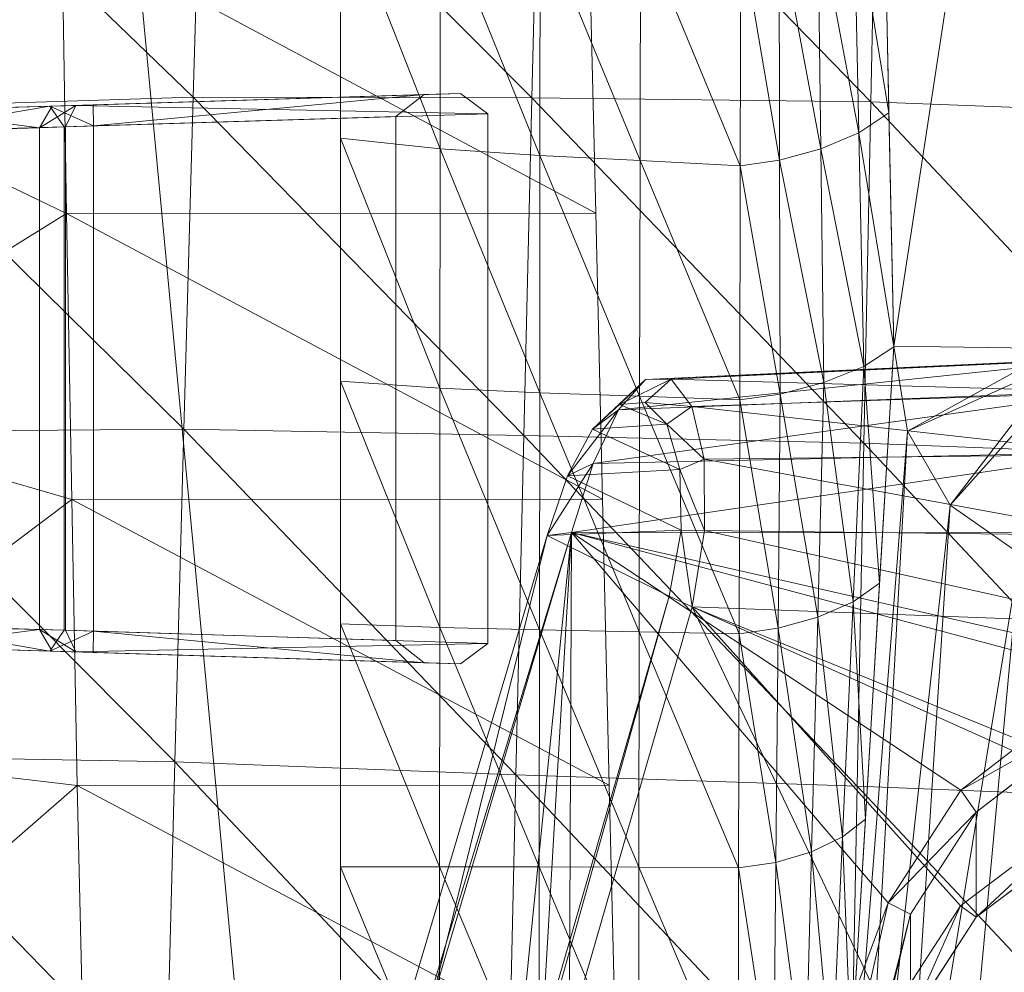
# Model space of a CAD drawing. Header units: inches. Extents: x 813 to 1305, y 19 to 194.
# Tile 105 of 163: x 1163.85 to 1167.2, y 70 to 73.24. Entities that reach past the tile are written whole.
import ezdxf

# ---------------------------------------------------------------- set-up
doc = ezdxf.new("R2010")
doc.units = ezdxf.units.IN
doc.header["$MEASUREMENT"] = 0
doc.layers.add('CET color Grey2', color=7, linetype='Continuous', true_color=0x060606)
doc.layers.add('CET color Grey98', color=7, linetype='Continuous', true_color=0xfafafa)
doc.layers.add('CET Default', color=7, linetype='Continuous')

# ---------------------------------------------------------------- blocks, each defined once
blk = doc.blocks.new('*C286')
at = {"layer": 'CET color Grey2', "linetype": 'Continuous', "lineweight": 0}
for points, invisible_edges in [([(7.2992, 16.4808, 17.1415), (-7.2922, 16.4808, 17.1415), (-8.5387, 3.2598, 17.4249), (7.2992, 16.4808, 17.1415)], 4), ([(7.2992, 16.4808, 17.1415), (-8.5387, 3.2598, 17.4249), (8.5458, 3.2599, 17.4249), (7.2992, 16.4808, 17.1415)], 9)]:
    blk.add_3dface(points, dxfattribs=dict(at, invisible_edges=invisible_edges))
for points in [[(5.9086, 11.2422, 16.5641), (5.8171, 11.009, 16.6086), (5.6437, 7.89, 16.8068), (5.9086, 11.2422, 16.5641)], [(5.9086, 11.2422, 16.5641), (5.6437, 7.89, 16.8068), (5.6902, 7.6007, 16.8249), (5.9086, 11.2422, 16.5641)], [(5.8171, 11.009, 16.6086), (5.67, 10.8038, 16.6402), (5.4982, 8.142, 16.7737), (5.8171, 11.009, 16.6086)], [(5.8171, 11.009, 16.6086), (5.4982, 8.142, 16.7737), (5.6437, 7.89, 16.8068), (5.8171, 11.009, 16.6086)], [(5.67, 10.8038, 16.6402), (5.4765, 10.6393, 16.6569), (5.261, 8.307, 16.7296), (5.67, 10.8038, 16.6402)], [(5.67, 10.8038, 16.6402), (5.261, 8.307, 16.7296), (5.4982, 8.142, 16.7737), (5.67, 10.8038, 16.6402)], [(5.4765, 10.6393, 16.6569), (5.2487, 10.5259, 16.6578), (4.9749, 8.3463, 16.6844), (5.4765, 10.6393, 16.6569)], [(5.4765, 10.6393, 16.6569), (4.9749, 8.3463, 16.6844), (5.261, 8.307, 16.7296), (5.4765, 10.6393, 16.6569)], [(7.2346, 9.3711, 17.3091), (7.2353, 10.1844, 17.2807), (6.8973, 10.1775, 17.2682), (7.2346, 9.3711, 17.3091)], [(7.5718, 9.3712, 17.3113), (7.2353, 10.1844, 17.2807), (7.2346, 9.3711, 17.3091), (7.5718, 9.3712, 17.3113)], [(7.5718, 9.3712, 17.3113), (7.5718, 10.197, 17.2824), (7.2353, 10.1844, 17.2807), (7.5718, 9.3712, 17.3113)], [(6.0911, 9.3566, 17.1392), (6.0986, 10.1531, 17.1019), (5.9903, 10.1182, 16.9508), (6.0911, 9.3566, 17.1392)], [(6.2179, 9.3743, 17.2395), (6.0986, 10.1531, 17.1019), (6.0911, 9.3566, 17.1392), (6.2179, 9.3743, 17.2395)], [(6.2179, 9.3743, 17.2395), (6.2198, 10.1698, 17.2121), (6.0986, 10.1531, 17.1019), (6.2179, 9.3743, 17.2395)], [(6.5571, 9.3726, 17.2732), (6.2198, 10.1698, 17.2121), (6.2179, 9.3743, 17.2395), (6.5571, 9.3726, 17.2732)], [(6.5571, 9.3726, 17.2732), (6.5585, 10.1735, 17.2453), (6.2198, 10.1698, 17.2121), (6.5571, 9.3726, 17.2732)], [(6.8962, 9.3715, 17.2964), (6.5585, 10.1735, 17.2453), (6.5571, 9.3726, 17.2732), (6.8962, 9.3715, 17.2964)], [(6.8962, 9.3715, 17.2964), (6.8973, 10.1775, 17.2682), (6.5585, 10.1735, 17.2453), (6.8962, 9.3715, 17.2964)], [(7.2346, 9.3711, 17.3091), (6.8973, 10.1775, 17.2682), (6.8962, 9.3715, 17.2964), (7.2346, 9.3711, 17.3091)], [(5.9695, 9.3203, 16.9922), (5.9903, 10.1182, 16.9508), (5.9007, 10.0695, 16.7904), (5.9695, 9.3203, 16.9922)], [(6.0911, 9.3566, 17.1392), (5.9903, 10.1182, 16.9508), (5.9695, 9.3203, 16.9922), (6.0911, 9.3566, 17.1392)], [(5.8644, 9.2696, 16.8363), (5.9007, 10.0695, 16.7904), (5.8349, 10.012, 16.6522), (5.8644, 9.2696, 16.8363)], [(5.9695, 9.3203, 16.9922), (5.9007, 10.0695, 16.7904), (5.8644, 9.2696, 16.8363), (5.9695, 9.3203, 16.9922)], [(5.8644, 9.2696, 16.8363), (5.8349, 10.012, 16.6522), (5.7867, 9.2092, 16.7097), (5.8644, 9.2696, 16.8363)], [(6.2159, 8.5789, 17.2669), (6.2179, 9.3743, 17.2395), (6.0911, 9.3566, 17.1392), (6.2159, 8.5789, 17.2669)], [(6.5557, 8.5717, 17.301), (6.2179, 9.3743, 17.2395), (6.2159, 8.5789, 17.2669), (6.5557, 8.5717, 17.301)], [(6.5557, 8.5717, 17.301), (6.5571, 9.3726, 17.2732), (6.2179, 9.3743, 17.2395), (6.5557, 8.5717, 17.301)], [(6.0836, 8.5602, 17.1765), (6.0911, 9.3566, 17.1392), (5.9695, 9.3203, 16.9922), (6.0836, 8.5602, 17.1765)], [(6.2159, 8.5789, 17.2669), (6.0911, 9.3566, 17.1392), (6.0836, 8.5602, 17.1765), (6.2159, 8.5789, 17.2669)], [(6.8952, 8.5656, 17.3246), (6.5571, 9.3726, 17.2732), (6.5557, 8.5717, 17.301), (6.8952, 8.5656, 17.3246)], [(6.8952, 8.5656, 17.3246), (6.8962, 9.3715, 17.2964), (6.5571, 9.3726, 17.2732), (6.8952, 8.5656, 17.3246)], [(7.234, 8.5577, 17.3375), (6.8962, 9.3715, 17.2964), (6.8952, 8.5656, 17.3246), (7.234, 8.5577, 17.3375)], [(7.234, 8.5577, 17.3375), (7.2346, 9.3711, 17.3091), (6.8962, 9.3715, 17.2964), (7.234, 8.5577, 17.3375)], [(7.5718, 8.5455, 17.3401), (7.2346, 9.3711, 17.3091), (7.234, 8.5577, 17.3375), (7.5718, 8.5455, 17.3401)], [(7.5718, 8.5455, 17.3401), (7.5718, 9.3712, 17.3113), (7.2346, 9.3711, 17.3091), (7.5718, 8.5455, 17.3401)], [(5.9486, 8.5224, 17.0336), (5.9695, 9.3203, 16.9922), (5.8644, 9.2696, 16.8363), (5.9486, 8.5224, 17.0336)], [(6.0836, 8.5602, 17.1765), (5.9695, 9.3203, 16.9922), (5.9486, 8.5224, 17.0336), (6.0836, 8.5602, 17.1765)], [(5.828, 8.4697, 16.8823), (5.8644, 9.2696, 16.8363), (5.7867, 9.2092, 16.7097), (5.828, 8.4697, 16.8823)], [(5.9486, 8.5224, 17.0336), (5.8644, 9.2696, 16.8363), (5.828, 8.4697, 16.8823), (5.9486, 8.5224, 17.0336)], [(5.828, 8.4697, 16.8823), (5.7867, 9.2092, 16.7097), (5.7385, 8.4064, 16.7672), (5.828, 8.4697, 16.8823)], [(6.214, 7.7835, 17.2943), (6.2159, 8.5789, 17.2669), (6.0836, 8.5602, 17.1765), (6.214, 7.7835, 17.2943)], [(6.5542, 7.7708, 17.3289), (6.2159, 8.5789, 17.2669), (6.214, 7.7835, 17.2943), (6.5542, 7.7708, 17.3289)], [(6.5542, 7.7708, 17.3289), (6.5557, 8.5717, 17.301), (6.2159, 8.5789, 17.2669), (6.5542, 7.7708, 17.3289)], [(6.8941, 7.7593, 17.3527), (6.5557, 8.5717, 17.301), (6.5542, 7.7708, 17.3289), (6.8941, 7.7593, 17.3527)], [(6.8941, 7.7593, 17.3527), (6.8952, 8.5656, 17.3246), (6.5557, 8.5717, 17.301), (6.8941, 7.7593, 17.3527)], [(6.0761, 7.7637, 17.2135), (6.0836, 8.5602, 17.1765), (5.9486, 8.5224, 17.0336), (6.0761, 7.7637, 17.2135)], [(6.214, 7.7835, 17.2943), (6.0836, 8.5602, 17.1765), (6.0761, 7.7637, 17.2135), (6.214, 7.7835, 17.2943)], [(7.2334, 7.744, 17.366), (6.8952, 8.5656, 17.3246), (6.8941, 7.7593, 17.3527), (7.2334, 7.744, 17.366)], [(7.2334, 7.744, 17.366), (7.234, 8.5577, 17.3375), (6.8952, 8.5656, 17.3246), (7.2334, 7.744, 17.366)], [(7.5718, 7.7198, 17.3689), (7.234, 8.5577, 17.3375), (7.2334, 7.744, 17.366), (7.5718, 7.7198, 17.3689)], [(7.5718, 7.7198, 17.3689), (7.5718, 8.5455, 17.3401), (7.234, 8.5577, 17.3375), (7.5718, 7.7198, 17.3689)], [(5.9276, 7.7245, 17.075), (5.9486, 8.5224, 17.0336), (5.828, 8.4697, 16.8823), (5.9276, 7.7245, 17.075)], [(6.0761, 7.7637, 17.2135), (5.9486, 8.5224, 17.0336), (5.9276, 7.7245, 17.075), (6.0761, 7.7637, 17.2135)], [(5.7915, 7.6697, 16.9287), (5.828, 8.4697, 16.8823), (5.7385, 8.4064, 16.7672), (5.7915, 7.6697, 16.9287)], [(5.9276, 7.7245, 17.075), (5.828, 8.4697, 16.8823), (5.7915, 7.6697, 16.9287), (5.9276, 7.7245, 17.075)], [(5.7915, 7.6697, 16.9287), (5.7385, 8.4064, 16.7672), (5.6904, 7.6035, 16.8247), (5.7915, 7.6697, 16.9287)], [(5.0999, 7.6949, 16.298), (5.4982, 8.142, 16.7737), (5.261, 8.307, 16.7296), (5.0999, 7.6949, 16.298)], [(5.1245, 7.6549, 16.2993), (5.4982, 8.142, 16.7737), (5.0999, 7.6949, 16.298), (5.1245, 7.6549, 16.2993)], [(5.1245, 7.6549, 16.2993), (5.6437, 7.89, 16.8068), (5.4982, 8.142, 16.7737), (5.1245, 7.6549, 16.2993)], [(5.1349, 7.6091, 16.3009), (5.6437, 7.89, 16.8068), (5.1245, 7.6549, 16.2993), (5.1349, 7.6091, 16.3009)], [(5.1349, 7.6091, 16.3009), (5.6902, 7.6007, 16.8249), (5.6437, 7.89, 16.8068), (5.1349, 7.6091, 16.3009)], [(6.212, 6.9881, 17.3217), (6.214, 7.7835, 17.2943), (6.0761, 7.7637, 17.2135), (6.212, 6.9881, 17.3217)], [(6.5528, 6.9701, 17.3567), (6.214, 7.7835, 17.2943), (6.212, 6.9881, 17.3217), (6.5528, 6.9701, 17.3567)], [(6.5528, 6.9701, 17.3567), (6.5542, 7.7708, 17.3289), (6.214, 7.7835, 17.2943), (6.5528, 6.9701, 17.3567)], [(6.8931, 6.9526, 17.3809), (6.5542, 7.7708, 17.3289), (6.5528, 6.9701, 17.3567), (6.8931, 6.9526, 17.3809)], [(6.8931, 6.9526, 17.3809), (6.8941, 7.7593, 17.3527), (6.5542, 7.7708, 17.3289), (6.8931, 6.9526, 17.3809)], [(6.0784, 6.9683, 17.2607), (6.0761, 7.7637, 17.2135), (5.9276, 7.7245, 17.075), (6.0784, 6.9683, 17.2607)], [(6.212, 6.9881, 17.3217), (6.0761, 7.7637, 17.2135), (6.0784, 6.9683, 17.2607), (6.212, 6.9881, 17.3217)], [(7.2328, 6.9294, 17.3945), (6.8941, 7.7593, 17.3527), (6.8931, 6.9526, 17.3809), (7.2328, 6.9294, 17.3945)], [(7.2328, 6.9294, 17.3945), (7.2334, 7.744, 17.366), (6.8941, 7.7593, 17.3527), (7.2328, 6.9294, 17.3945)], [(7.5718, 6.894, 17.3978), (7.2334, 7.744, 17.366), (7.2328, 6.9294, 17.3945), (7.5718, 6.894, 17.3978)], [(7.5718, 6.894, 17.3978), (7.5718, 7.7198, 17.3689), (7.2334, 7.744, 17.366), (7.5718, 6.894, 17.3978)], [(5.9383, 6.9298, 17.1511), (5.9276, 7.7245, 17.075), (5.7915, 7.6697, 16.9287), (5.9383, 6.9298, 17.1511)], [(6.0784, 6.9683, 17.2607), (5.9276, 7.7245, 17.075), (5.9383, 6.9298, 17.1511), (6.0784, 6.9683, 17.2607)], [(5.8087, 6.8751, 17.0342), (5.7915, 7.6697, 16.9287), (5.6904, 7.6035, 16.8247), (5.8087, 6.8751, 17.0342)], [(5.9383, 6.9298, 17.1511), (5.7915, 7.6697, 16.9287), (5.8087, 6.8751, 17.0342), (5.9383, 6.9298, 17.1511)], [(5.2044, 4.4228, 16.9316), (5.6902, 7.6007, 16.8249), (5.1349, 7.6091, 16.3009), (5.2044, 4.4228, 16.9316)], [(5.2044, 4.4228, 16.9316), (5.7563, 4.4191, 17.3318), (5.6902, 7.6007, 16.8249), (5.2044, 4.4228, 16.9316)], [(5.8087, 6.8751, 17.0342), (5.6904, 7.6035, 16.8247), (5.7067, 6.8074, 16.9513), (5.8087, 6.8751, 17.0342)], [(6.0804, 6.1728, 17.3071), (6.0784, 6.9683, 17.2607), (5.9383, 6.9298, 17.1511), (6.0804, 6.1728, 17.3071)], [(6.2101, 6.1927, 17.3491), (6.212, 6.9881, 17.3217), (6.0784, 6.9683, 17.2607), (6.2101, 6.1927, 17.3491)], [(6.2101, 6.1927, 17.3491), (6.0784, 6.9683, 17.2607), (6.0804, 6.1728, 17.3071), (6.2101, 6.1927, 17.3491)], [(6.5513, 6.1694, 17.3845), (6.212, 6.9881, 17.3217), (6.2101, 6.1927, 17.3491), (6.5513, 6.1694, 17.3845)], [(6.5513, 6.1694, 17.3845), (6.5528, 6.9701, 17.3567), (6.212, 6.9881, 17.3217), (6.5513, 6.1694, 17.3845)], [(6.8921, 6.1451, 17.409), (6.5528, 6.9701, 17.3567), (6.5513, 6.1694, 17.3845), (6.8921, 6.1451, 17.409)], [(6.8921, 6.1451, 17.409), (6.8931, 6.9526, 17.3809), (6.5528, 6.9701, 17.3567), (6.8921, 6.1451, 17.409)], [(7.2323, 6.1135, 17.423), (6.8931, 6.9526, 17.3809), (6.8921, 6.1451, 17.409), (7.2323, 6.1135, 17.423)], [(7.2323, 6.1135, 17.423), (7.2328, 6.9294, 17.3945), (6.8931, 6.9526, 17.3809), (7.2323, 6.1135, 17.423)], [(5.9484, 6.1348, 17.2275), (5.9383, 6.9298, 17.1511), (5.8087, 6.8751, 17.0342), (5.9484, 6.1348, 17.2275)], [(6.0804, 6.1728, 17.3071), (5.9383, 6.9298, 17.1511), (5.9484, 6.1348, 17.2275), (6.0804, 6.1728, 17.3071)], [(7.5718, 6.0683, 17.4266), (7.2328, 6.9294, 17.3945), (7.2323, 6.1135, 17.423), (7.5718, 6.0683, 17.4266)], [(7.5718, 6.0683, 17.4266), (7.5718, 6.894, 17.3978), (7.2328, 6.9294, 17.3945), (7.5718, 6.0683, 17.4266)], [(5.8255, 6.0803, 17.141), (5.8087, 6.8751, 17.0342), (5.7067, 6.8074, 16.9513), (5.8255, 6.0803, 17.141)], [(5.9484, 6.1348, 17.2275), (5.8087, 6.8751, 17.0342), (5.8255, 6.0803, 17.141), (5.9484, 6.1348, 17.2275)], [(5.8255, 6.0803, 17.141), (5.7067, 6.8074, 16.9513), (5.7232, 6.0113, 17.0781), (5.8255, 6.0803, 17.141)]]:
    blk.add_3dface(points, dxfattribs=at)
at = {"layer": 'CET color Grey98', "linetype": 'Continuous', "lineweight": 0}
for points in [[(9.6537, 19.8472, 15.1445), (6.3755, 8.4869, 12.3648), (5.7109, 9.8853, 12.6152), (9.6537, 19.8472, 15.1445)], [(6.3755, 8.4869, 12.3648), (9.6537, 19.8472, 15.1445), (6.4538, 8.4509, 12.4195), (6.3755, 8.4869, 12.3648)], [(9.6537, 19.8472, 15.1445), (9.7328, 19.8084, 15.2023), (6.4538, 8.4509, 12.4195), (9.6537, 19.8472, 15.1445)], [(6.8688, 8.245, 13.4908), (6.4538, 8.4509, 12.4195), (9.7328, 19.8084, 15.2023), (6.8688, 8.245, 13.4908)], [(9.9255, 18.5204, 16.295), (6.8688, 8.245, 13.4908), (9.7328, 19.8084, 15.2023), (9.9255, 18.5204, 16.295)], [(5.6336, 9.8873, 12.693), (5.6336, 9.5322, 13.9957), (7.9024, 18.8529, 16.5573), (5.6336, 9.8873, 12.693)], [(9.8421, 18.5093, 16.4205), (6.7864, 8.2345, 13.6193), (9.9255, 18.5204, 16.295), (9.8421, 18.5093, 16.4205)], [(6.7864, 8.2345, 13.6193), (6.8688, 8.245, 13.4908), (9.9255, 18.5204, 16.295), (6.7864, 8.2345, 13.6193)], [(9.8421, 18.5093, 16.4205), (7.3371, 13.7037, 15.1858), (6.7864, 8.2345, 13.6193), (9.8421, 18.5093, 16.4205)], [(7.3371, 13.7037, 15.1858), (7.0438, 12.6293, 14.8912), (6.7864, 8.2345, 13.6193), (7.3371, 13.7037, 15.1858)], [(6.8042, 12.4349, 14.8495), (6.7864, 8.2345, 13.6193), (7.0438, 12.6293, 14.8912), (6.8042, 12.4349, 14.8495)], [(6.339, 12.43, 14.7921), (5.6336, 9.5322, 13.9957), (6.3702, 12.4007, 14.8632), (6.339, 12.43, 14.7921)], [(6.7864, 8.2345, 13.6193), (6.8042, 12.4349, 14.8495), (5.7096, 9.4932, 14.0625), (6.7864, 8.2345, 13.6193)], [(6.8042, 12.4349, 14.8495), (6.3702, 12.4007, 14.8632), (5.7096, 9.4932, 14.0625), (6.8042, 12.4349, 14.8495)], [(5.6336, 9.5322, 13.9957), (5.7096, 9.4932, 14.0625), (6.3702, 12.4007, 14.8632), (5.6336, 9.5322, 13.9957)], [(5.8146, 9.097, 19.7849), (4.6741, 10.3126, 19.6393), (4.6546, 9.143, 19.6722), (5.8146, 9.097, 19.7849)], [(5.8146, 9.097, 19.7849), (5.8374, 10.2662, 19.764), (4.6741, 10.3126, 19.6393), (5.8146, 9.097, 19.7849)], [(6.9753, 9.059, 19.87), (5.8374, 10.2662, 19.764), (5.8146, 9.097, 19.7849), (6.9753, 9.059, 19.87)], [(6.9753, 9.059, 19.87), (7.0017, 10.2158, 19.8556), (5.8374, 10.2662, 19.764), (6.9753, 9.059, 19.87)], [(8.1343, 9.0146, 19.9153), (7.0017, 10.2158, 19.8556), (6.9753, 9.059, 19.87), (8.1343, 9.0146, 19.9153)], [(8.1343, 9.0146, 19.9153), (8.1646, 10.1482, 19.9048), (7.0017, 10.2158, 19.8556), (8.1343, 9.0146, 19.9153)], [(9.2859, 8.9938, 19.9376), (8.1646, 10.1482, 19.9048), (8.1343, 9.0146, 19.9153), (9.2859, 8.9938, 19.9376)], [(9.2859, 8.9938, 19.9376), (9.3215, 10.0954, 19.9331), (8.1646, 10.1482, 19.9048), (9.2859, 8.9938, 19.9376)], [(9.6365, 10.114, 18.1383), (8.4667, 9.0951, 17.1933), (8.4439, 10.0674, 17.1521), (9.6365, 10.114, 18.1383)], [(9.6004, 8.9612, 18.1408), (8.4667, 9.0951, 17.1933), (9.6365, 10.114, 18.1383), (9.6004, 8.9612, 18.1408)], [(6.6345, 10.0658, 17.1452), (8.4667, 9.0951, 17.1933), (8.4439, 10.0674, 17.1521), (6.6345, 10.0658, 17.1452)], [(6.6345, 10.0658, 17.1452), (6.6575, 9.0936, 17.1851), (8.4667, 9.0951, 17.1933), (6.6345, 10.0658, 17.1452)], [(5.4634, 9.504, 12.5127), (5.4099, 9.5423, 12.6005), (5.6336, 9.8873, 12.693), (5.4634, 9.504, 12.5127)], [(5.7109, 9.8853, 12.6152), (5.4634, 9.504, 12.5127), (5.6336, 9.8873, 12.693), (5.7109, 9.8853, 12.6152)], [(6.3755, 8.4869, 12.3648), (5.4634, 9.504, 12.5127), (5.7109, 9.8853, 12.6152), (6.3755, 8.4869, 12.3648)], [(7.9782, 0.7793, 3.9865), (1.5972, 9.8563, 7.7141), (1.5948, 9.8372, 7.7558), (7.9782, 0.7793, 3.9865)], [(7.9803, 0.7977, 3.946), (1.8127, 9.7664, 5.2733), (1.5972, 9.8563, 7.7141), (7.9803, 0.7977, 3.946)], [(7.9782, 0.7793, 3.9865), (7.9803, 0.7977, 3.946), (1.5972, 9.8563, 7.7141), (7.9782, 0.7793, 3.9865)], [(7.9295, 0.7253, 4.0341), (1.5754, 9.8104, 7.7876), (1.5433, 9.7814, 7.8028), (7.9295, 0.7253, 4.0341)], [(7.96, 0.7535, 4.018), (1.5948, 9.8372, 7.7558), (1.5754, 9.8104, 7.7876), (7.96, 0.7535, 4.018)], [(7.9295, 0.7253, 4.0341), (7.96, 0.7535, 4.018), (1.5754, 9.8104, 7.7876), (7.9295, 0.7253, 4.0341)], [(7.96, 0.7535, 4.018), (7.9782, 0.7793, 3.9865), (1.5948, 9.8372, 7.7558), (7.96, 0.7535, 4.018)], [(7.3647, 1.6766, 3.23), (1.7186, 9.7261, 5.17), (1.7626, 9.7533, 5.1839), (7.3647, 1.6766, 3.23)], [(7.3993, 1.6914, 3.2679), (1.7626, 9.7533, 5.1839), (1.7973, 9.7682, 5.222), (7.3993, 1.6914, 3.2679)], [(7.3993, 1.6914, 3.2679), (7.3647, 1.6766, 3.23), (1.7626, 9.7533, 5.1839), (7.3993, 1.6914, 3.2679)], [(7.4148, 1.6898, 3.3192), (7.3993, 1.6914, 3.2679), (1.7973, 9.7682, 5.222), (7.4148, 1.6898, 3.3192)], [(7.4148, 1.6898, 3.3192), (1.7973, 9.7682, 5.222), (1.8127, 9.7664, 5.2733), (7.4148, 1.6898, 3.3192)], [(7.9803, 0.7977, 3.946), (7.4148, 1.6898, 3.3192), (1.8127, 9.7664, 5.2733), (7.9803, 0.7977, 3.946)], [(7.3647, 1.6766, 3.23), (7.3207, 1.6495, 3.2159), (1.7186, 9.7261, 5.17), (7.3647, 1.6766, 3.23)], [(4.9587, 9.1231, 12.3965), (4.9109, 9.1647, 12.4852), (5.4099, 9.5423, 12.6005), (4.9587, 9.1231, 12.3965)], [(5.4634, 9.504, 12.5127), (4.9587, 9.1231, 12.3965), (5.4099, 9.5423, 12.6005), (5.4634, 9.504, 12.5127)], [(5.6336, 9.5322, 13.9957), (5.4099, 9.1859, 13.9078), (5.7096, 9.4932, 14.0625), (5.6336, 9.5322, 13.9957)], [(4.9587, 9.1231, 12.3965), (5.4634, 9.504, 12.5127), (6.3755, 8.4869, 12.3648), (4.9587, 9.1231, 12.3965)], [(5.4099, 9.1859, 13.9078), (5.4621, 9.1105, 13.9647), (5.7096, 9.4932, 14.0625), (5.4099, 9.1859, 13.9078)], [(5.7096, 9.4932, 14.0625), (5.4621, 9.1105, 13.9647), (6.7864, 8.2345, 13.6193), (5.7096, 9.4932, 14.0625)], [(0.7942, 9.2428, 7.7876), (0.7627, 9.2327, 7.7558), (7.4047, 0.3627, 3.9865), (0.7942, 9.2428, 7.7876)], [(0.8317, 9.2644, 7.8028), (0.7942, 9.2428, 7.7876), (7.4349, 0.3719, 4.018), (0.8317, 9.2644, 7.8028)], [(0.7942, 9.2428, 7.7876), (7.4047, 0.3627, 3.9865), (7.4349, 0.3719, 4.018), (0.7942, 9.2428, 7.7876)], [(0.8317, 9.2644, 7.8028), (7.4349, 0.3719, 4.018), (7.4711, 0.3922, 4.0341), (0.8317, 9.2644, 7.8028)], [(0.7438, 9.2362, 7.7141), (0.7627, 9.0035, 5.2733), (6.7128, 1.1798, 3.3192), (0.7438, 9.2362, 7.7141)], [(0.7438, 9.2362, 7.7141), (6.7128, 1.1798, 3.3192), (7.3865, 0.3663, 3.946), (0.7438, 9.2362, 7.7141)], [(0.7627, 9.2327, 7.7558), (0.7438, 9.2362, 7.7141), (7.3865, 0.3663, 3.946), (0.7627, 9.2327, 7.7558)], [(0.7627, 9.2327, 7.7558), (7.3865, 0.3663, 3.946), (7.4047, 0.3627, 3.9865), (0.7627, 9.2327, 7.7558)], [(5.4099, 9.1859, 13.9078), (4.9109, 8.801, 13.8195), (5.4621, 9.1105, 13.9647), (5.4099, 9.1859, 13.9078)], [(5.7917, 7.9308, 19.8021), (4.6546, 9.143, 19.6722), (4.6352, 7.9759, 19.7011), (5.7917, 7.9308, 19.8021)], [(5.7917, 7.9308, 19.8021), (5.8146, 9.097, 19.7849), (4.6546, 9.143, 19.6722), (5.7917, 7.9308, 19.8021)], [(4.9109, 8.801, 13.8195), (4.9577, 8.7222, 13.8755), (5.4621, 9.1105, 13.9647), (4.9109, 8.801, 13.8195)], [(6.3755, 8.4869, 12.3648), (4.9285, 9.0765, 12.3842), (4.9587, 9.1231, 12.3965), (6.3755, 8.4869, 12.3648)], [(6.7864, 8.2345, 13.6193), (5.4621, 9.1105, 13.9647), (4.9577, 8.7222, 13.8755), (6.7864, 8.2345, 13.6193)], [(0.7906, 9.0471, 5.1839), (0.8301, 9.0806, 5.17), (6.7802, 1.2568, 3.2159), (0.7906, 9.0471, 5.1839)], [(4.9285, 9.0765, 12.3842), (6.3755, 8.4869, 12.3648), (4.925, 8.5419, 12.2615), (4.9285, 9.0765, 12.3842)], [(6.9485, 7.9049, 19.8807), (5.8146, 9.097, 19.7849), (5.7917, 7.9308, 19.8021), (6.9485, 7.9049, 19.8807)], [(6.9485, 7.9049, 19.8807), (6.9753, 9.059, 19.87), (5.8146, 9.097, 19.7849), (6.9485, 7.9049, 19.8807)], [(6.6575, 9.0936, 17.1851), (8.4848, 8.1226, 17.2343), (8.4667, 9.0951, 17.1933), (6.6575, 9.0936, 17.1851)], [(6.6575, 9.0936, 17.1851), (6.6806, 8.1213, 17.2251), (8.4848, 8.1226, 17.2343), (6.6575, 9.0936, 17.1851)], [(9.6004, 8.9612, 18.1408), (8.4848, 8.1226, 17.2343), (8.4667, 9.0951, 17.1933), (9.6004, 8.9612, 18.1408)], [(0.7658, 9.0187, 5.222), (0.7906, 9.0471, 5.1839), (6.7409, 1.2234, 3.23), (0.7658, 9.0187, 5.222)], [(0.7906, 9.0471, 5.1839), (6.7802, 1.2568, 3.2159), (6.7409, 1.2234, 3.23), (0.7906, 9.0471, 5.1839)], [(8.1036, 7.8826, 19.922), (6.9753, 9.059, 19.87), (6.9485, 7.9049, 19.8807), (8.1036, 7.8826, 19.922)], [(8.1036, 7.8826, 19.922), (8.1343, 9.0146, 19.9153), (6.9753, 9.059, 19.87), (8.1036, 7.8826, 19.922)], [(0.7627, 9.0035, 5.2733), (0.7658, 9.0187, 5.222), (6.7161, 1.195, 3.2679), (0.7627, 9.0035, 5.2733)], [(0.7658, 9.0187, 5.222), (6.7409, 1.2234, 3.23), (6.7161, 1.195, 3.2679), (0.7658, 9.0187, 5.222)], [(9.2501, 7.8921, 19.9386), (8.1343, 9.0146, 19.9153), (8.1036, 7.8826, 19.922), (9.2501, 7.8921, 19.9386)], [(9.2501, 7.8921, 19.9386), (9.2859, 8.9938, 19.9376), (8.1343, 9.0146, 19.9153), (9.2501, 7.8921, 19.9386)], [(0.7627, 9.0035, 5.2733), (6.7161, 1.195, 3.2679), (6.7128, 1.1798, 3.3192), (0.7627, 9.0035, 5.2733)], [(9.5647, 7.8084, 18.1438), (8.4848, 8.1226, 17.2343), (9.6004, 8.9612, 18.1408), (9.5647, 7.8084, 18.1438)], [(4.9577, 8.7222, 13.8755), (4.9236, 8.6575, 13.8585), (6.7864, 8.2345, 13.6193), (4.9577, 8.7222, 13.8755)], [(7.0699, 8.6116, 16.796), (7.1639, 8.6808, 16.8679), (8.4716, 8.64, 16.8679), (7.0699, 8.6116, 16.796)], [(8.4716, 8.64, 16.8679), (7.1639, 8.6808, 16.8679), (8.4129, 8.642, 16.9853), (8.4716, 8.64, 16.8679)], [(7.1639, 8.6808, 16.8679), (7.2865, 8.6771, 16.97), (8.4129, 8.642, 16.9853), (7.1639, 8.6808, 16.8679)], [(8.4129, 8.642, 16.9853), (7.2865, 8.6771, 16.97), (8.4107, 8.5701, 17.0573), (8.4129, 8.642, 16.9853)], [(7.2865, 8.6771, 16.97), (7.3833, 8.6022, 17.0573), (8.4107, 8.5701, 17.0573), (7.2865, 8.6771, 16.97)], [(4.9238, 8.2357, 13.7385), (6.7864, 8.2345, 13.6193), (4.9236, 8.6575, 13.8585), (4.9238, 8.2357, 13.7385)], [(8.5068, 8.5668, 16.7976), (7.0699, 8.6116, 16.796), (8.4716, 8.64, 16.8679), (8.5068, 8.5668, 16.7976)], [(8.4129, 8.642, 16.9853), (8.4107, 8.5701, 17.0573), (8.5598, 8.6376, 17.0385), (8.4129, 8.642, 16.9853)], [(8.4716, 8.64, 16.8679), (8.4129, 8.642, 16.9853), (8.5515, 8.6375, 16.8968), (8.4716, 8.64, 16.8679)], [(8.4129, 8.642, 16.9853), (8.5598, 8.6376, 17.0385), (8.5515, 8.6375, 16.8968), (8.4129, 8.642, 16.9853)], [(8.5068, 8.5668, 16.7976), (8.4716, 8.64, 16.8679), (8.5954, 8.5641, 16.8416), (8.5068, 8.5668, 16.7976)], [(8.4716, 8.64, 16.8679), (8.5515, 8.6375, 16.8968), (8.5954, 8.5641, 16.8416), (8.4716, 8.64, 16.8679)], [(8.4107, 8.5701, 17.0573), (8.5115, 8.5671, 17.0938), (8.5598, 8.6376, 17.0385), (8.4107, 8.5701, 17.0573)], [(8.5598, 8.6376, 17.0385), (8.5115, 8.5671, 17.0938), (9.0678, 8.5507, 17.5577), (8.5598, 8.6376, 17.0385)], [(8.5515, 8.6375, 16.8968), (8.5598, 8.6376, 17.0385), (9.1037, 8.6215, 17.492), (8.5515, 8.6375, 16.8968)], [(9.0503, 8.6228, 17.3127), (8.5515, 8.6375, 16.8968), (9.1037, 8.6215, 17.492), (9.0503, 8.6228, 17.3127)], [(8.5954, 8.5641, 16.8416), (8.5515, 8.6375, 16.8968), (9.0503, 8.6228, 17.3127), (8.5954, 8.5641, 16.8416)], [(9.1037, 8.6215, 17.492), (8.5598, 8.6376, 17.0385), (9.0678, 8.5507, 17.5577), (9.1037, 8.6215, 17.492)], [(9.0941, 8.5494, 17.2575), (8.5954, 8.5641, 16.8416), (9.0503, 8.6228, 17.3127), (9.0941, 8.5494, 17.2575)], [(6.3755, 8.4869, 12.3648), (6.3332, 8.2273, 12.3597), (4.925, 8.5419, 12.2615), (6.3755, 8.4869, 12.3648)], [(6.3332, 8.2273, 12.3597), (4.9251, 8.2449, 12.2557), (4.925, 8.5419, 12.2615), (6.3332, 8.2273, 12.3597)], [(6.4131, 8.227, 12.4163), (6.3332, 8.2273, 12.3597), (6.3755, 8.4869, 12.3648), (6.4131, 8.227, 12.4163)], [(6.4538, 8.4509, 12.4195), (6.4131, 8.227, 12.4163), (6.3755, 8.4869, 12.3648), (6.4538, 8.4509, 12.4195)], [(6.4538, 8.4509, 12.4195), (6.8688, 8.245, 13.4908), (6.4131, 8.227, 12.4163), (6.4538, 8.4509, 12.4195)], [(6.3332, 8.2273, 12.3597), (6.3345, 7.9851, 12.4603), (4.9251, 8.2449, 12.2557), (6.3332, 8.2273, 12.3597)], [(6.3345, 7.9851, 12.4603), (4.9251, 7.9692, 12.3647), (4.9251, 8.2449, 12.2557), (6.3345, 7.9851, 12.4603)], [(6.8688, 8.245, 13.4908), (6.7992, 8.0421, 13.4114), (6.4131, 8.227, 12.4163), (6.8688, 8.245, 13.4908)], [(6.7992, 8.0421, 13.4114), (6.8688, 8.245, 13.4908), (6.7125, 8.0003, 13.5225), (6.7992, 8.0421, 13.4114)], [(6.8688, 8.245, 13.4908), (6.7864, 8.2345, 13.6193), (6.7125, 8.0003, 13.5225), (6.8688, 8.245, 13.4908)], [(6.7864, 8.2345, 13.6193), (4.9238, 8.2357, 13.7385), (4.924, 7.9614, 13.6218), (6.7864, 8.2345, 13.6193)], [(6.7125, 8.0003, 13.5225), (6.7864, 8.2345, 13.6193), (4.924, 7.9614, 13.6218), (6.7125, 8.0003, 13.5225)], [(6.4131, 8.227, 12.4163), (6.4178, 8.0197, 12.5071), (6.3332, 8.2273, 12.3597), (6.4131, 8.227, 12.4163)], [(6.4178, 8.0197, 12.5071), (6.3345, 7.9851, 12.4603), (6.3332, 8.2273, 12.3597), (6.4178, 8.0197, 12.5071)], [(6.4178, 8.0197, 12.5071), (6.4131, 8.227, 12.4163), (6.7992, 8.0421, 13.4114), (6.4178, 8.0197, 12.5071)], [(6.6806, 8.1213, 17.2251), (8.5026, 7.1501, 17.2754), (8.4848, 8.1226, 17.2343), (6.6806, 8.1213, 17.2251)], [(6.6806, 8.1213, 17.2251), (6.7036, 7.149, 17.265), (8.5026, 7.1501, 17.2754), (6.6806, 8.1213, 17.2251)], [(9.5647, 7.8084, 18.1438), (8.5026, 7.1501, 17.2754), (8.4848, 8.1226, 17.2343), (9.5647, 7.8084, 18.1438)], [(6.7147, 7.8834, 13.2721), (6.4178, 8.0197, 12.5071), (6.7992, 8.0421, 13.4114), (6.7147, 7.8834, 13.2721)], [(6.7147, 7.8834, 13.2721), (6.7992, 8.0421, 13.4114), (6.6264, 7.8169, 13.3547), (6.7147, 7.8834, 13.2721)], [(6.7992, 8.0421, 13.4114), (6.7125, 8.0003, 13.5225), (6.6264, 7.8169, 13.3547), (6.7992, 8.0421, 13.4114)], [(6.4178, 8.0197, 12.5071), (6.4617, 7.8656, 12.6682), (6.3345, 7.9851, 12.4603), (6.4178, 8.0197, 12.5071)], [(6.4178, 8.0197, 12.5071), (6.7147, 7.8834, 13.2721), (6.4617, 7.8656, 12.6682), (6.4178, 8.0197, 12.5071)], [(5.7683, 6.7705, 19.8119), (4.6352, 7.9759, 19.7011), (4.6157, 6.8138, 19.7214), (5.7683, 6.7705, 19.8119)], [(5.7683, 6.7705, 19.8119), (5.7917, 7.9308, 19.8021), (4.6352, 7.9759, 19.7011), (5.7683, 6.7705, 19.8119)], [(6.7125, 8.0003, 13.5225), (4.924, 7.9614, 13.6218), (4.9242, 7.7517, 13.4126), (6.7125, 8.0003, 13.5225)], [(6.6264, 7.8169, 13.3547), (6.7125, 8.0003, 13.5225), (4.9242, 7.7517, 13.4126), (6.6264, 7.8169, 13.3547)], [(6.3765, 7.8057, 12.6466), (4.925, 7.7573, 12.5712), (4.9251, 7.9692, 12.3647), (6.3765, 7.8057, 12.6466)], [(6.3345, 7.9851, 12.4603), (6.3765, 7.8057, 12.6466), (4.9251, 7.9692, 12.3647), (6.3345, 7.9851, 12.4603)], [(6.4617, 7.8656, 12.6682), (6.3765, 7.8057, 12.6466), (6.3345, 7.9851, 12.4603), (6.4617, 7.8656, 12.6682)], [(6.921, 6.7562, 19.8848), (5.7917, 7.9308, 19.8021), (5.7683, 6.7705, 19.8119), (6.921, 6.7562, 19.8848)], [(6.921, 6.7562, 19.8848), (6.9485, 7.9049, 19.8807), (5.7917, 7.9308, 19.8021), (6.921, 6.7562, 19.8848)], [(8.0722, 6.754, 19.9225), (6.9485, 7.9049, 19.8807), (6.921, 6.7562, 19.8848), (8.0722, 6.754, 19.9225)], [(8.0722, 6.754, 19.9225), (8.1036, 7.8826, 19.922), (6.9485, 7.9049, 19.8807), (8.0722, 6.754, 19.9225)], [(6.7147, 7.8834, 13.2721), (6.6227, 7.7988, 13.0812), (6.4617, 7.8656, 12.6682), (6.7147, 7.8834, 13.2721)], [(6.6227, 7.7988, 13.0812), (6.7147, 7.8834, 13.2721), (6.5344, 7.7146, 13.1301), (6.6227, 7.7988, 13.0812)], [(6.7147, 7.8834, 13.2721), (6.6264, 7.8169, 13.3547), (6.5344, 7.7146, 13.1301), (6.7147, 7.8834, 13.2721)], [(9.2139, 6.7905, 19.934), (8.1036, 7.8826, 19.922), (8.0722, 6.754, 19.9225), (9.2139, 6.7905, 19.934)], [(9.2139, 6.7905, 19.934), (9.2501, 7.8921, 19.9386), (8.1036, 7.8826, 19.922), (9.2139, 6.7905, 19.934)], [(6.4617, 7.8656, 12.6682), (6.535, 7.7922, 12.8713), (6.3765, 7.8057, 12.6466), (6.4617, 7.8656, 12.6682)], [(6.535, 7.7922, 12.8713), (6.4617, 7.8656, 12.6682), (6.6227, 7.7988, 13.0812), (6.535, 7.7922, 12.8713)], [(6.6264, 7.8169, 13.3547), (4.9242, 7.7517, 13.4126), (4.9245, 7.6394, 13.1388), (6.6264, 7.8169, 13.3547)], [(6.5344, 7.7146, 13.1301), (6.6264, 7.8169, 13.3547), (4.9245, 7.6394, 13.1388), (6.5344, 7.7146, 13.1301)], [(6.3765, 7.8057, 12.6466), (6.4471, 7.7135, 12.8816), (4.925, 7.7573, 12.5712), (6.3765, 7.8057, 12.6466)], [(6.535, 7.7922, 12.8713), (6.4471, 7.7135, 12.8816), (6.3765, 7.8057, 12.6466), (6.535, 7.7922, 12.8713)], [(9.5293, 6.6556, 18.1474), (8.5026, 7.1501, 17.2754), (9.5647, 7.8084, 18.1438), (9.5293, 6.6556, 18.1474)], [(6.535, 7.7922, 12.8713), (6.6227, 7.7988, 13.0812), (6.4471, 7.7135, 12.8816), (6.535, 7.7922, 12.8713)], [(6.6227, 7.7988, 13.0812), (6.5344, 7.7146, 13.1301), (6.4471, 7.7135, 12.8816), (6.6227, 7.7988, 13.0812)], [(6.4471, 7.7135, 12.8816), (4.9248, 7.6415, 12.8432), (4.925, 7.7573, 12.5712), (6.4471, 7.7135, 12.8816)], [(6.5344, 7.7146, 13.1301), (4.9245, 7.6394, 13.1388), (4.9248, 7.6415, 12.8432), (6.5344, 7.7146, 13.1301)], [(6.4471, 7.7135, 12.8816), (6.5344, 7.7146, 13.1301), (4.9248, 7.6415, 12.8432), (6.4471, 7.7135, 12.8816)], [(6.7036, 7.149, 17.265), (8.5187, 6.1777, 17.3165), (8.5026, 7.1501, 17.2754), (6.7036, 7.149, 17.265)], [(6.7036, 7.149, 17.265), (6.7267, 6.1767, 17.305), (8.5187, 6.1777, 17.3165), (6.7036, 7.149, 17.265)], [(9.5293, 6.6556, 18.1474), (8.5187, 6.1777, 17.3165), (8.5026, 7.1501, 17.2754), (9.5293, 6.6556, 18.1474)], [(8.5115, 6.855, 17.0938), (8.5598, 6.7846, 17.0385), (9.0678, 6.8714, 17.5577), (8.5115, 6.855, 17.0938)], [(8.5598, 6.7846, 17.0385), (9.1037, 6.8006, 17.492), (9.0678, 6.8714, 17.5577), (8.5598, 6.7846, 17.0385)], [(8.5954, 6.858, 16.8416), (9.0941, 6.8727, 17.2575), (9.0503, 6.7993, 17.3127), (8.5954, 6.858, 16.8416)], [(7.0699, 6.8105, 16.796), (8.5068, 6.8553, 16.7976), (8.4716, 6.7821, 16.8679), (7.0699, 6.8105, 16.796)], [(7.3833, 6.8199, 17.0573), (7.2865, 6.745, 16.97), (8.4107, 6.852, 17.0573), (7.3833, 6.8199, 17.0573)], [(7.2865, 6.745, 16.97), (8.4129, 6.7801, 16.9853), (8.4107, 6.852, 17.0573), (7.2865, 6.745, 16.97)], [(8.5115, 6.855, 17.0938), (8.4107, 6.852, 17.0573), (8.5598, 6.7846, 17.0385), (8.5115, 6.855, 17.0938)], [(8.4107, 6.852, 17.0573), (8.4129, 6.7801, 16.9853), (8.5598, 6.7846, 17.0385), (8.4107, 6.852, 17.0573)], [(8.5515, 6.7846, 16.8968), (8.4716, 6.7821, 16.8679), (8.5954, 6.858, 16.8416), (8.5515, 6.7846, 16.8968)], [(8.4716, 6.7821, 16.8679), (8.5068, 6.8553, 16.7976), (8.5954, 6.858, 16.8416), (8.4716, 6.7821, 16.8679)], [(8.5515, 6.7846, 16.8968), (8.5954, 6.858, 16.8416), (9.0503, 6.7993, 17.3127), (8.5515, 6.7846, 16.8968)], [(5.7443, 5.6191, 19.8107), (4.6157, 6.8138, 19.7214), (4.5962, 5.6593, 19.7277), (5.7443, 5.6191, 19.8107)], [(5.7443, 5.6191, 19.8107), (5.7683, 6.7705, 19.8119), (4.6157, 6.8138, 19.7214), (5.7443, 5.6191, 19.8107)], [(7.1639, 6.7414, 16.8679), (7.0699, 6.8105, 16.796), (8.4716, 6.7821, 16.8679), (7.1639, 6.7414, 16.8679)], [(8.5598, 6.7846, 17.0385), (8.5515, 6.7846, 16.8968), (9.1037, 6.8006, 17.492), (8.5598, 6.7846, 17.0385)], [(8.5515, 6.7846, 16.8968), (9.0503, 6.7993, 17.3127), (9.1037, 6.8006, 17.492), (8.5515, 6.7846, 16.8968)], [(6.8925, 5.6156, 19.8795), (5.7683, 6.7705, 19.8119), (5.7443, 5.6191, 19.8107), (6.8925, 5.6156, 19.8795)], [(6.8925, 5.6156, 19.8795), (6.921, 6.7562, 19.8848), (5.7683, 6.7705, 19.8119), (6.8925, 5.6156, 19.8795)], [(7.1639, 6.7414, 16.8679), (8.4716, 6.7821, 16.8679), (8.4129, 6.7801, 16.9853), (7.1639, 6.7414, 16.8679)], [(7.2865, 6.745, 16.97), (7.1639, 6.7414, 16.8679), (8.4129, 6.7801, 16.9853), (7.2865, 6.745, 16.97)], [(9.1771, 5.689, 19.9225), (9.2139, 6.7905, 19.934), (8.0722, 6.754, 19.9225), (9.1771, 5.689, 19.9225)], [(8.5598, 6.7846, 17.0385), (8.4129, 6.7801, 16.9853), (8.5515, 6.7846, 16.8968), (8.5598, 6.7846, 17.0385)], [(8.4129, 6.7801, 16.9853), (8.4716, 6.7821, 16.8679), (8.5515, 6.7846, 16.8968), (8.4129, 6.7801, 16.9853)], [(8.0396, 5.6306, 19.9148), (6.921, 6.7562, 19.8848), (6.8925, 5.6156, 19.8795), (8.0396, 5.6306, 19.9148)], [(8.0396, 5.6306, 19.9148), (8.0722, 6.754, 19.9225), (6.921, 6.7562, 19.8848), (8.0396, 5.6306, 19.9148)], [(9.1771, 5.689, 19.9225), (8.0722, 6.754, 19.9225), (8.0396, 5.6306, 19.9148), (9.1771, 5.689, 19.9225)], [(9.4944, 5.5028, 18.1513), (8.5187, 6.1777, 17.3165), (9.5293, 6.6556, 18.1474), (9.4944, 5.5028, 18.1513)]]:
    blk.add_3dface(points, dxfattribs=at)
for points, invisible_edges in [([(5.4099, 9.5423, 12.6005), (5.4099, 9.1859, 13.9078), (5.6336, 9.8873, 12.693), (5.4099, 9.5423, 12.6005)], 2), ([(5.4099, 9.1859, 13.9078), (5.6336, 9.5322, 13.9957), (5.6336, 9.8873, 12.693), (5.4099, 9.1859, 13.9078)], 4), ([(7.4711, 0.3922, 4.0341), (1.5433, 9.7814, 7.8028), (0.8317, 9.2644, 7.8028), (7.4711, 0.3922, 4.0341)], 9), ([(7.4711, 0.3922, 4.0341), (7.9295, 0.7253, 4.0341), (1.5433, 9.7814, 7.8028), (7.4711, 0.3922, 4.0341)], 4), ([(0.8301, 9.0806, 5.17), (1.7186, 9.7261, 5.17), (7.3207, 1.6495, 3.2159), (0.8301, 9.0806, 5.17)], 4), ([(4.9109, 9.1647, 12.4852), (4.9109, 8.801, 13.8195), (5.4099, 9.5423, 12.6005), (4.9109, 9.1647, 12.4852)], 2), ([(4.9109, 8.801, 13.8195), (5.4099, 9.1859, 13.9078), (5.4099, 9.5423, 12.6005), (4.9109, 8.801, 13.8195)], 4), ([(0.8301, 9.0806, 5.17), (7.3207, 1.6495, 3.2159), (6.7802, 1.2568, 3.2159), (0.8301, 9.0806, 5.17)], 9), ([(7.0699, 6.8105, 16.796), (7.0699, 8.6116, 16.796), (8.5068, 8.5668, 16.7976), (7.0699, 6.8105, 16.796)], 4), ([(7.3833, 6.8199, 17.0573), (8.4107, 6.852, 17.0573), (7.3833, 8.6022, 17.0573), (7.3833, 6.8199, 17.0573)], 2), ([(8.4107, 6.852, 17.0573), (8.4107, 8.5701, 17.0573), (7.3833, 8.6022, 17.0573), (8.4107, 6.852, 17.0573)], 4), ([(8.5068, 6.8553, 16.7976), (7.0699, 6.8105, 16.796), (8.5068, 8.5668, 16.7976), (8.5068, 6.8553, 16.7976)], 2), ([(8.5115, 8.5671, 17.0938), (8.4107, 8.5701, 17.0573), (8.5115, 6.855, 17.0938), (8.5115, 8.5671, 17.0938)], 2), ([(8.4107, 8.5701, 17.0573), (8.4107, 6.852, 17.0573), (8.5115, 6.855, 17.0938), (8.4107, 8.5701, 17.0573)], 4), ([(8.5068, 8.5668, 16.7976), (8.5954, 8.5641, 16.8416), (8.5068, 6.8553, 16.7976), (8.5068, 8.5668, 16.7976)], 2), ([(8.5954, 8.5641, 16.8416), (8.5954, 6.858, 16.8416), (8.5068, 6.8553, 16.7976), (8.5954, 8.5641, 16.8416)], 4), ([(8.5115, 6.855, 17.0938), (9.0678, 6.8714, 17.5577), (8.5115, 8.5671, 17.0938), (8.5115, 6.855, 17.0938)], 2), ([(9.0678, 6.8714, 17.5577), (9.0678, 8.5507, 17.5577), (8.5115, 8.5671, 17.0938), (9.0678, 6.8714, 17.5577)], 4), ([(8.5954, 6.858, 16.8416), (8.5954, 8.5641, 16.8416), (9.0941, 6.8727, 17.2575), (8.5954, 6.858, 16.8416)], 2), ([(8.5954, 8.5641, 16.8416), (9.0941, 8.5494, 17.2575), (9.0941, 6.8727, 17.2575), (8.5954, 8.5641, 16.8416)], 4)]:
    blk.add_3dface(points, dxfattribs=dict(at, invisible_edges=invisible_edges))
blk = doc.blocks.new('*C200')
at = {"layer": 'CET Default', "linetype": 'Continuous', "lineweight": 0, "rotation": 179.9999999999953}
blk.add_blockref('*C286', (373.7957, 892.8549), dxfattribs=at)

msp = doc.modelspace()

# ---------------------------------------------------------------- block references
at = {"layer": 'CET Default', "linetype": 'Continuous', "lineweight": 0}
msp.add_blockref('*C200', (798.7199, -813.1289), dxfattribs=at)

doc.saveas('drawing.dxf')
